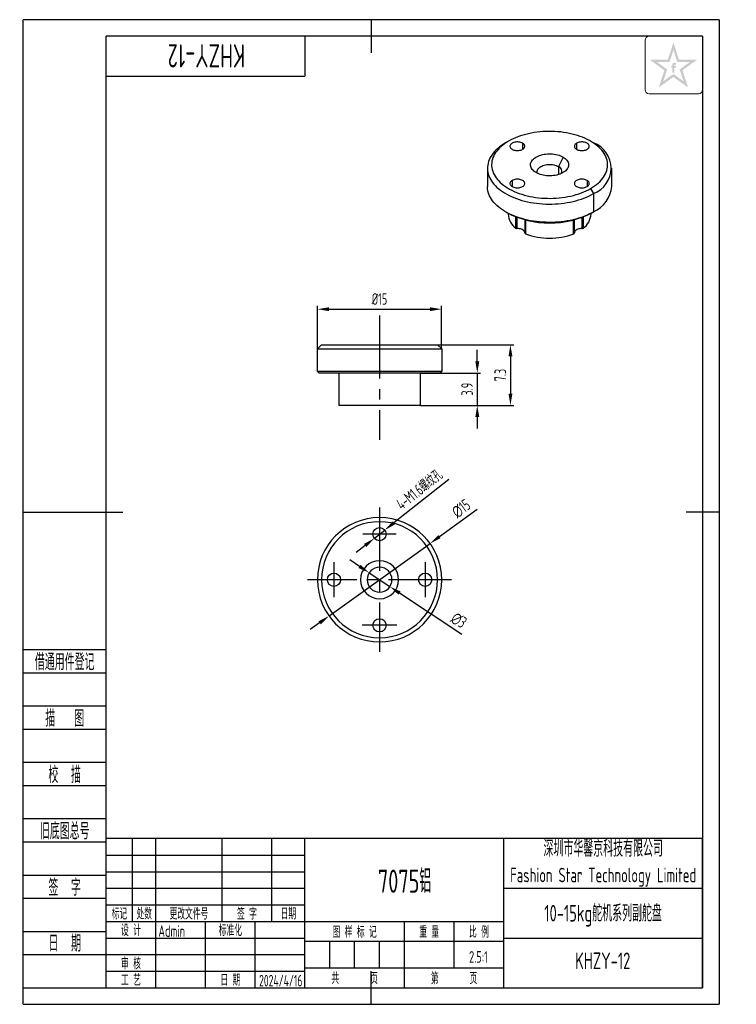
# Model space of a CAD drawing. Header units: millimetres. Extents: x -10 to 76, y -2 to 117.
import ezdxf
from ezdxf.enums import TextEntityAlignment as Align

# ---------------------------------------------------------------- set-up
doc = ezdxf.new("R2010")
doc.units = ezdxf.units.MM
doc.header["$LTSCALE"] = 0.4
doc.linetypes.add('CENTER2', pattern=[28.575, 19.05, -3.175, 3.175, -3.175])
for name, color, linetype in [('1轮廓实线层', 7, 'Continuous'), ('2细线层', 4, 'Continuous'), ('3中心线层', 1, 'CENTER2'), ('6文字层', 3, 'Continuous'), ('7标注层', 4, 'Continuous'), ('图框层', 7, 'Continuous')]:
    doc.layers.add(name, color=color, linetype=linetype)
doc.styles.add('PC_TEXTSTYLE', font='ISOCP.SHX', dxfattribs={"width": 0.707, "bigfont": 'GBCBIG.SHX'})
doc.styles.add('PC_TEXTSTYLE4', font='ISOCP.SHX', dxfattribs={"width": 0.707, "bigfont": 'GBCBIG.SHX'})
doc.dimstyles.new('GB_DIAMETER', dxfattribs={"dimtxt": 3.5, "dimasz": 3.5, "dimexe": 1, "dimexo": 0, "dimgap": 1.5, "dimtad": 1, "dimjust": 4, "dimdsep": 46, "dimtxsty": 'PC_TEXTSTYLE', "dimcen": 0, "dimclrd": 256, "dimclrt": 3, "dimadec": 0, "dimazin": 2, "dimtp": 0.1, "dimtm": 0.1, "dimtfac": 0.71, "dimtdec": 3, "dimtmove": 0, "dimatfit": 2, "dimfxl": 1, "dimtfill": 1, "dimarcsym": 0})
doc.dimstyles.new('GB_LINEAR', dxfattribs={"dimtxt": 3.5, "dimasz": 3.5, "dimexe": 1, "dimexo": 0, "dimgap": 1.5, "dimtad": 1, "dimdsep": 46, "dimtxsty": 'PC_TEXTSTYLE', "dimcen": 0, "dimclrd": 256, "dimclrt": 3, "dimadec": 0, "dimazin": 2, "dimtp": 0.1, "dimtm": 0.1, "dimtfac": 0.71, "dimtdec": 3, "dimtmove": 0, "dimatfit": 3, "dimfxl": 1, "dimtfill": 1, "dimarcsym": 0})

# ---------------------------------------------------------------- blocks, each defined once
blk = doc.blocks.new('ZwmFrameMain_A4^_^无分区图框^_^portrait')
at = {"layer": '1轮廓实线层'}
for p, q in [((80, 292), (80, 282)), ((0, 0), (0, 287)), ((180, 287), (0, 287)), ((180, 287), (180, 0)), ((-25, 143.5), (5, 143.5)), ((185, 143.5), (175, 143.5)), ((80, -5), (80, 5)), ((0, 0), (180, 0))]:
    blk.add_line(p, q, dxfattribs=at)
at = {"layer": '2细线层'}
for p, q in [((-25, -5), (-25, 292)), ((185, 292), (-25, 292)), ((185, 292), (185, -5)), ((-25, -5), (185, -5))]:
    blk.add_line(p, q, dxfattribs=at)
blk = doc.blocks.new('ZwmFrameMain_标题栏1')
at = {"layer": '1轮廓实线层'}
for p, q in [((-180, 0), (-180, 45)), ((0, 45), (-180, 45)), ((-172, 20), (-172, 45)), ((-165, 20), (-165, 45)), ((-145, 20), (-145, 45)), ((-130, 20), (-130, 45)), ((-120, 0), (-120, 45)), ((0, 0), (0, 45)), ((-60, 30), (0, 30)), ((-180, 20), (-60, 20)), ((-165, 0), (-165, 20)), ((-150, 0), (-150, 20)), ((-135, 0), (-135, 20)), ((-60, 15), (0, 15)), ((-180, 0), (0, 0))]:
    blk.add_line(p, q, dxfattribs=at)
at = {"layer": '1轮廓实线层', "color": 7}
for p, q in [((-60, 0), (-60, 45)), ((-180, 25), (-120, 25))]:
    blk.add_line(p, q, dxfattribs=at)
at = {"layer": '2细线层'}
for p, q in [((-180, 40), (-120, 40)), ((-180, 35), (-120, 35)), ((-180, 30), (-120, 30)), ((-90, 0), (-90, 20)), ((-75, 6), (-75, 20)), ((-180, 15), (-120, 15)), ((-120, 14), (-60, 14)), ((-112.5, 6), (-112.5, 14)), ((-105, 6), (-105, 14)), ((-97.5, 6), (-97.5, 14)), ((-180, 10), (-120, 10)), ((-120, 6), (-60, 6)), ((-180, 5), (-120, 5))]:
    blk.add_line(p, q, dxfattribs=at)
at = {"layer": '6文字层', "style": 'PC_TEXTSTYLE', "width": 0.667}
for s, p in [('标记', (-176, 22.5)), ('处数', (-168.5, 22.5)), (' 更改文件号 ', (-155, 22.5)), (' 签 字 ', (-137.5, 22.5)), (' 日期 ', (-125, 22.5)), (' 设 计 ', (-172.5, 17.51)), (' 标准化 ', (-142.5, 17.51)), (' 图 样 标 记 ', (-105, 17)), (' 重 量 ', (-82.5, 17)), (' 比 例 ', (-67.5, 17)), (' 审 核 ', (-172.5, 7.5)), (' 工 艺 ', (-172.5, 2.5)), (' 日 期 ', (-142.5, 2.5)), ('共       页', (-105, 3)), ('第       页', (-75, 3))]:
    blk.add_text(s, height=3.5, dxfattribs=at).set_placement(p, align=Align.MIDDLE)
at = {"layer": '6文字层', "style": 'PC_TEXTSTYLE', "flags": 8}
for tag, height, width, p, p2 in [('企业名称', 5, 3.445461, (-54.29, 34.82), (-5.27, 34.82)), ('产品名称或材料标记', 7, 1.034456, (-113.46, 28.64), (-66.42, 28.64)), ('图样名称', 5, 3.480264, (-54.79, 19.98), (-5.27, 19.98)), ('标准化', 3.5, 1.756036, (-133.83, 15.37), (-120.75, 15.37)), ('审核', 3.5, 2.723972, (-163.99, 5.37), (-150.63, 5.37)), ('重量', 3.5, 2.448074, (-88.46, 7.54), (-76.55, 7.54)), ('比例', 3.5, 2.367734, (-73.35, 7.54), (-61.93, 7.54)), ('图样代号', 5, 3.489916, (-54.79, 5.63), (-5.52, 5.63)), ('工艺', 3.5, 2.851598, (-164.21, 0.37), (-150.89, 0.37)), ('日期', 3.5, 2.733185, (-133.83, 0.37), (-120.75, 0.37)), ('共几页', 3.5, 0.953151, (-108.58, 1.48), (-101.56, 1.48))]:
    blk.add_attdef(tag, text='', height=height, dxfattribs=dict(at, width=width)).set_placement(p, p2, align=Align.FIT)
at = {"layer": '6文字层', "style": 'PC_TEXTSTYLE', "width": 9.901758, "flags": 8}
blk.add_attdef('设计', text='', height=3.5, rotation=359.5768, dxfattribs=at).set_placement((-164.23, 15.37), (-150.37, 15.27), align=Align.FIT)
at = {"layer": '6文字层', "color": 3, "style": 'PC_TEXTSTYLE', "width": 0.96618, "flags": 8}
blk.add_attdef('第几页', text='', height=3.5, dxfattribs=at).set_placement((-78.29, 1.5), (-71.16, 1.5), align=Align.FIT)
at = {"layer": '6文字层', "color": 0, "style": 'PC_TEXTSTYLE', "width": 0.715273, "flags": 8}
blk.add_attdef('图纸张数', text='', height=3.5, dxfattribs=at).set_placement((-2.66, -3.87), (4.46, -3.87), align=Align.FIT)
blk = doc.blocks.new('ZwmFrameMain_图样代号')
at = {"layer": '2细线层', "linetype": 'Continuous'}
for p in [(60, 0), (0, -12)]:
    blk.add_line(p, (60, -12), dxfattribs=at)
at = {"layer": '6文字层', "style": 'PC_TEXTSTYLE', "width": 2.827942}
blk.add_attdef('图样代号', text='', height=7, rotation=180, dxfattribs=at).set_placement((58.24, -2.4), (2.35, -2.4), align=Align.FIT)
blk = doc.blocks.new('ZwmFrameMain_附加栏')
at = {"layer": '2细线层'}
for p, q in [((-25, 102), (0, 102)), ((-25, 95), (0, 95)), ((-25, 85), (0, 85)), ((-25, 78), (0, 78)), ((-25, 68), (0, 68)), ((-25, 61), (0, 61)), ((-25, 51), (0, 51)), ((-25, 44), (0, 44)), ((-25, 34), (0, 34)), ((-25, 27), (0, 27)), ((-25, 17), (0, 17)), ((-25, 10), (0, 10)), ((-25, 0), (0, 0))]:
    blk.add_line(p, q, dxfattribs=at)
at = {"layer": '6文字层', "color": 3, "style": 'PC_TEXTSTYLE'}
for s, width, p in [('借通用件登记', 0.667, (-12.5, 98.5)), ('描   图', 0.6667, (-12.5, 81.5)), ('校  描', 0.667, (-12.5, 64.5)), ('旧底图总号', 0.667, (-12.5, 47.5)), ('签  字', 0.667, (-12.5, 30.5)), ('日  期', 0.667, (-12.49, 13.6))]:
    blk.add_text(s, height=5, dxfattribs=dict(at, width=width)).set_placement(p, align=Align.MIDDLE)
at = {"layer": '6文字层', "style": 'PC_TEXTSTYLE'}
for tag, width, p, p2 in [('借通用件登记', 0.671328, (-23.44, 86.36), (-1.25, 86.36)), ('描图', 2.120922, (-23.44, 69.36), (-1.25, 69.36)), ('校图', 2.149976, (-23.75, 52.06), (-1.25, 52.06)), ('旧底图总号', 0.761452, (-22.84, 35.67), (-1.86, 35.67)), ('签字', 2.026939, (-23.14, 18.37), (-1.56, 18.37)), ('日期', 1.89999, (-22.84, 1.37), (-2.17, 1.37))]:
    blk.add_attdef(tag, text='', height=5, dxfattribs=dict(at, width=width)).set_placement(p, p2, align=Align.FIT)
blk = doc.blocks.new('*D6')
at = {"layer": '7标注层', "color": 0, "lineweight": -2}
for p, q in [((40, 77.57), (49.2, 77.57)), ((37.94, 70.27), (49.2, 70.27))]:
    blk.add_line(p, q, dxfattribs=at)
at = {"layer": '7标注层', "lineweight": -2}
blk.add_line((48.8, 76.17), (48.8, 71.67), dxfattribs=at)
at = {"layer": '7标注层'}
for points in [[(49.04, 76.17), (48.57, 76.17), (48.8, 77.57)], [(48.57, 71.67), (49.04, 71.67), (48.8, 70.27)]]:
    blk.add_solid(points, dxfattribs=at)
at = {"layer": 'Defpoints', "color": 0}
for p in [(40, 77.57), (37.94, 70.27), (48.8, 70.27)]:
    blk.add_point(p, dxfattribs=at)
at = {"layer": '7标注层', "color": 3, "insert": (47.57, 73.92), "char_height": 1.4, "attachment_point": 5, "rotation": 90, "style": 'PC_TEXTSTYLE', "bg_fill": 3, "box_fill_scale": 1.1, "bg_fill_color": 257, "bg_fill_transparency": 0}
blk.add_mtext('7.3', dxfattribs=at)
blk = doc.blocks.new('*D7')
at = {"layer": '7标注层', "color": 0, "lineweight": -2}
for p, q in [((25.5, 77.07), (25.5, 82.27)), ((40.5, 77.07), (40.5, 82.27))]:
    blk.add_line(p, q, dxfattribs=at)
at = {"layer": '7标注层', "lineweight": -2}
blk.add_line((26.9, 81.87), (39.1, 81.87), dxfattribs=at)
at = {"layer": '7标注层'}
for points in [[(26.9, 82.1), (26.9, 81.64), (25.5, 81.87)], [(39.1, 81.64), (39.1, 82.1), (40.5, 81.87)]]:
    blk.add_solid(points, dxfattribs=at)
at = {"layer": 'Defpoints', "color": 0}
for p in [(40.5, 81.87), (25.5, 77.07), (40.5, 77.07)]:
    blk.add_point(p, dxfattribs=at)
at = {"layer": '7标注层', "color": 3, "insert": (33, 83.1), "char_height": 1.4, "attachment_point": 5, "style": 'PC_TEXTSTYLE', "bg_fill": 3, "box_fill_scale": 1.1, "bg_fill_color": 257, "bg_fill_transparency": 0}
blk.add_mtext('%%c15', dxfattribs=at)
blk = doc.blocks.new('*D9')
at = {"layer": '7标注层', "lineweight": -2}
for p, q in [((44.8, 75.57), (44.8, 76.97)), ((44.8, 74.17), (44.8, 70.27)), ((44.8, 68.87), (44.8, 67.47))]:
    blk.add_line(p, q, dxfattribs=at)
at = {"layer": '7标注层', "color": 0, "lineweight": -2}
for p, q in [((37.94, 74.17), (45.2, 74.17)), ((37.94, 70.27), (45.2, 70.27))]:
    blk.add_line(p, q, dxfattribs=at)
at = {"layer": '7标注层'}
for points in [[(44.57, 75.57), (45.04, 75.57), (44.8, 74.17)], [(45.04, 68.87), (44.57, 68.87), (44.8, 70.27)]]:
    blk.add_solid(points, dxfattribs=at)
at = {"layer": 'Defpoints', "color": 0}
for p in [(37.94, 74.17), (37.94, 70.27), (44.8, 70.27)]:
    blk.add_point(p, dxfattribs=at)
at = {"layer": '7标注层', "color": 3, "insert": (43.57, 72.22), "char_height": 1.4, "attachment_point": 5, "rotation": 90, "style": 'PC_TEXTSTYLE', "bg_fill": 3, "box_fill_scale": 1.1, "bg_fill_color": 257, "bg_fill_transparency": 0}
blk.add_mtext('3.9', dxfattribs=at)
blk = doc.blocks.new('*D10')
at = {"layer": '7标注层', "lineweight": -2}
for p, q in [((44.79, 57.69), (40.24, 54.42)), ((26.91, 44.86), (39.1, 53.6)), ((25.77, 44.04), (24.64, 43.22))]:
    blk.add_line(p, q, dxfattribs=at)
at = {"layer": '7标注层'}
for points in [[(40.1, 54.61), (40.37, 54.23), (39.1, 53.6)], [(25.91, 43.85), (25.64, 44.23), (26.91, 44.86)]]:
    blk.add_solid(points, dxfattribs=at)
at = {"layer": 'Defpoints', "color": 0}
for p in [(39.1, 53.6), (26.91, 44.86)]:
    blk.add_point(p, dxfattribs=at)
at = {"layer": '7标注层', "color": 3, "insert": (42.86, 57.82), "char_height": 1.4, "attachment_point": 5, "rotation": 35.6623, "style": 'PC_TEXTSTYLE', "bg_fill": 3, "box_fill_scale": 1.1, "bg_fill_color": 257, "bg_fill_transparency": 0}
blk.add_mtext('∅15', dxfattribs=at)
blk = doc.blocks.new('*D11')
at = {"layer": '7标注层', "lineweight": -2}
for p, q in [((30.59, 50.84), (29.43, 51.61)), ((31.76, 50.06), (34.25, 48.4)), ((42.92, 42.61), (35.42, 47.62))]:
    blk.add_line(p, q, dxfattribs=at)
at = {"layer": '7标注层'}
for points in [[(30.46, 50.64), (30.72, 51.03), (31.76, 50.06)], [(35.55, 47.81), (35.29, 47.42), (34.25, 48.4)]]:
    blk.add_solid(points, dxfattribs=at)
at = {"layer": 'Defpoints', "color": 0}
for p in [(31.76, 50.06), (34.25, 48.4)]:
    blk.add_point(p, dxfattribs=at)
at = {"layer": '7标注层', "color": 3, "insert": (42.57, 44.33), "char_height": 1.4, "attachment_point": 5, "rotation": 326.2847, "style": 'PC_TEXTSTYLE', "bg_fill": 3, "box_fill_scale": 1.1, "bg_fill_color": 257, "bg_fill_transparency": 0}
blk.add_mtext('∅3', dxfattribs=at)
blk = doc.blocks.new('*D16')
at = {"layer": '7标注层', "lineweight": -2}
for p, q in [((41.35, 61.31), (34.73, 56.09)), ((32.38, 54.23), (33.63, 55.22)), ((31.28, 53.37), (30.18, 52.5))]:
    blk.add_line(p, q, dxfattribs=at)
at = {"layer": '7标注层'}
blk.add_solid([(31.42, 53.18), (31.13, 53.55), (32.38, 54.23)], dxfattribs=at)
at = {"layer": 'Defpoints', "color": 0}
for p in [(33.63, 55.22), (32.38, 54.23)]:
    blk.add_point(p, dxfattribs=at)
at = {"layer": '7标注层', "color": 3, "insert": (37.8, 60.14), "char_height": 1.4, "attachment_point": 5, "rotation": 38.2375, "style": 'PC_TEXTSTYLE', "bg_fill": 3, "box_fill_scale": 1.1, "bg_fill_color": 257, "bg_fill_transparency": 0}
blk.add_mtext('4-M1.6螺纹孔', dxfattribs=at)
at = {"layer": '7标注层'}
blk.add_solid([(34.59, 56.27), (34.88, 55.91), (33.63, 55.22)], dxfattribs=at)

msp = doc.modelspace()

# ---------------------------------------------------------------- hatches: boundary and pattern name
at = {"layer": '6文字层', "lineweight": 5}
h = msp.add_hatch(color=2, dxfattribs=at)
edge = h.paths.add_edge_path(flags=0)
edge.add_line((68.586, 111.009), (68.784, 111.009))
edge.add_line((68.784, 111.009), (68.784, 111.222))
edge.add_line((68.784, 111.222), (68.588, 111.222))
edge.add_line((68.588, 111.222), (68.588, 111.327))
edge.add_spline(control_points=[(68.588, 111.327), (68.588, 111.339), (68.588, 111.387), (68.682, 111.372), (68.741, 111.363), (68.775, 111.355), (68.788, 111.351)], knot_values=[0, 0, 0, 0, 1.4943482, 5.8188355, 8.4876202, 10.3632598, 10.3632598, 10.3632598, 10.3632598], degree=3, periodic=0)
edge.add_line((68.788, 111.351), (68.788, 111.569))
edge.add_spline(control_points=[(68.788, 111.569), (68.753, 111.578), (68.666, 111.598), (68.542, 111.609), (68.428, 111.557), (68.37, 111.485), (68.36, 111.43), (68.357, 111.414)], knot_values=[0, 0, 0, 0, 4.9341397, 11.9452686, 16.0265909, 21.3569295, 23.4510995, 23.4510995, 23.4510995, 23.4510995], degree=3, periodic=0)
edge.add_line((68.357, 111.414), (68.357, 111.222))
edge.add_line((68.357, 111.222), (68.214, 111.222))
edge.add_line((68.214, 111.222), (68.214, 111.009))
edge.add_line((68.214, 111.009), (68.359, 111.009))
edge.add_line((68.359, 111.009), (68.359, 110.414))
edge.add_line((68.359, 110.414), (68.586, 110.414))
edge.add_line((68.586, 110.414), (68.586, 111.009))
h.paths.add_polyline_path([(71.314, 111.966), (69.144, 111.966), (68.474, 114.037), (67.804, 111.966), (65.634, 111.966), (67.381, 110.693), (66.711, 108.628), (68.474, 109.89), (70.237, 108.628), (69.567, 110.693)])
h.paths.add_polyline_path([(69.231, 110.798), (69.697, 109.362), (68.474, 110.257), (67.251, 109.362), (67.717, 110.798), (66.49, 111.693), (68.006, 111.693), (68.474, 113.137), (68.942, 111.693), (70.457, 111.693)], flags=16)

# ---------------------------------------------------------------- linework, layer by layer
at = {"color": 7, "linetype": 'Continuous', "lineweight": 25}
for p, q in [((48.579, 102.142), (48.226, 101.938)), ((58.833, 101.938), (58.48, 102.142)), ((46.029, 98.877), (46.029, 96.672)), ((61.029, 96.672), (61.029, 98.877)), ((48.225, 93.611), (48.366, 93.529)), ((48.529, 93.438), (48.529, 93.324)), ((58.529, 93.324), (58.529, 93.438)), ((58.691, 93.529), (58.832, 93.61)), ((50.54, 92.664), (50.54, 91.071)), ((56.518, 91.071), (56.518, 92.664)), ((26.004, 77.57), (25.504, 77.07)), ((26.004, 77.57), (40.004, 77.57)), ((40.004, 77.57), (40.504, 77.07)), ((25.504, 74.37), (25.504, 77.07)), ((25.504, 77.07), (40.504, 77.07)), ((40.504, 77.07), (40.504, 74.37)), ((40.504, 74.37), (25.504, 74.37)), ((25.704, 74.17), (25.504, 74.37)), ((40.304, 74.17), (25.704, 74.17)), ((28.07, 74.17), (28.07, 70.27)), ((37.939, 70.27), (37.939, 74.17)), ((40.304, 74.17), (40.504, 74.37)), ((28.072, 70.27), (28.07, 70.27)), ((32.181, 70.27), (28.072, 70.27)), ((32.358, 70.27), (32.181, 70.27)), ((33.651, 70.27), (32.358, 70.27)), ((33.827, 70.27), (33.651, 70.27)), ((37.936, 70.27), (33.827, 70.27)), ((37.939, 70.27), (37.936, 70.27))]:
    msp.add_line(p, q, dxfattribs=at)
at = {"color": 1, "linetype": 'Continuous', "lineweight": 25}
for p, q in [((50.276, 101.897), (50.276, 101.163)), ((56.782, 101.897), (56.782, 101.163)), ((55.155, 100.224), (54.59, 99.081)), ((54.59, 99.081), (54.59, 98.107)), ((49.004, 97.407), (49.004, 96.672)), ((58.055, 97.407), (58.055, 96.672)), ((58.479, 96.427), (58.832, 95.815)), ((58.832, 95.815), (58.832, 93.61)), ((49.46, 91.647), (49.46, 93.01)), ((49.626, 91.598), (49.626, 92.947)), ((57.432, 92.947), (57.432, 91.598)), ((57.598, 93.01), (57.598, 91.647)), ((50.624, 92.643), (50.624, 90.975)), ((56.434, 90.975), (56.434, 92.643))]:
    msp.add_line(p, q, dxfattribs=at)
at = {"color": 7, "linetype": 'Continuous', "lineweight": 25, "flags": 128}
for points in [[(58.479, 96.427), (58.727, 96.578), (58.961, 96.736), (59.182, 96.901), (59.387, 97.072), (59.576, 97.249), (59.75, 97.432), (59.907, 97.619), (60.047, 97.811), (60.17, 98.006), (60.275, 98.205), (60.362, 98.407), (60.431, 98.612), (60.482, 98.818), (60.515, 99.025), (60.528, 99.233), (60.524, 99.441), (60.501, 99.649), (60.459, 99.855), (60.399, 100.06), (60.321, 100.264), (60.224, 100.464), (60.11, 100.662), (59.979, 100.855), (59.83, 101.045), (59.665, 101.23), (59.483, 101.41), (59.286, 101.584), (59.073, 101.752), (58.846, 101.913), (58.605, 102.068), (58.35, 102.215), (58.082, 102.354), (57.802, 102.486), (57.511, 102.608), (57.21, 102.722), (56.898, 102.827), (56.578, 102.922), (56.249, 103.008), (55.914, 103.084), (55.572, 103.15), (55.224, 103.206), (54.873, 103.251), (54.517, 103.285), (54.159, 103.309), (53.799, 103.323), (53.439, 103.326), (53.079, 103.317), (52.72, 103.299), (52.363, 103.269), (52.009, 103.229), (51.659, 103.179), (51.315, 103.118), (50.976, 103.047), (50.643, 102.967), (50.319, 102.876), (50.003, 102.776), (49.696, 102.666), (49.4, 102.548), (49.114, 102.421), (48.841, 102.286), (48.579, 102.142)], [(48.226, 101.938), (47.968, 101.782), (47.724, 101.618), (47.495, 101.448), (47.28, 101.271), (47.081, 101.088), (46.898, 100.9), (46.732, 100.706), (46.582, 100.508), (46.45, 100.307), (46.335, 100.101), (46.238, 99.893), (46.16, 99.682), (46.099, 99.468), (46.058, 99.254), (46.034, 99.038), (46.03, 98.823), (46.044, 98.607), (46.076, 98.392), (46.127, 98.178), (46.197, 97.966), (46.285, 97.756), (46.39, 97.549), (46.514, 97.345), (46.655, 97.145), (46.813, 96.95), (46.988, 96.759), (47.179, 96.573), (47.385, 96.393), (47.607, 96.219), (47.844, 96.052), (48.095, 95.892), (48.36, 95.74), (48.637, 95.595), (48.926, 95.458), (49.227, 95.33), (49.539, 95.211), (49.86, 95.1), (50.191, 94.999), (50.53, 94.908), (50.876, 94.827), (51.229, 94.755), (51.588, 94.694), (51.951, 94.644), (52.319, 94.604), (52.689, 94.574), (53.062, 94.555), (53.436, 94.547), (53.809, 94.55), (54.183, 94.563), (54.554, 94.588), (54.923, 94.622), (55.289, 94.668), (55.65, 94.724), (56.006, 94.79), (56.356, 94.866), (56.699, 94.953), (57.034, 95.049), (57.36, 95.154), (57.676, 95.269), (57.983, 95.393), (58.278, 95.525), (58.561, 95.666), (58.832, 95.815)], [(48.579, 102.142), (48.331, 101.991), (48.097, 101.833), (47.877, 101.668), (47.671, 101.497), (47.482, 101.32), (47.308, 101.138), (47.151, 100.951), (47.011, 100.759), (46.889, 100.563), (46.783, 100.364), (46.696, 100.162), (46.627, 99.958), (46.576, 99.752), (46.544, 99.545), (46.53, 99.337), (46.534, 99.129), (46.557, 98.921), (46.599, 98.714), (46.659, 98.509), (46.737, 98.306), (46.834, 98.106), (46.948, 97.908), (47.079, 97.714), (47.228, 97.525), (47.393, 97.34), (47.575, 97.16), (47.772, 96.986), (47.985, 96.818), (48.212, 96.656), (48.453, 96.502), (48.708, 96.355), (48.976, 96.215), (49.256, 96.084), (49.547, 95.961), (49.849, 95.847), (50.16, 95.743), (50.48, 95.647), (50.809, 95.561), (51.144, 95.486), (51.486, 95.42), (51.834, 95.364), (52.185, 95.319), (52.541, 95.284), (52.899, 95.26), (53.259, 95.247), (53.619, 95.244), (53.979, 95.252), (54.338, 95.271), (54.695, 95.3), (55.049, 95.34), (55.399, 95.391), (55.744, 95.451), (56.082, 95.522), (56.415, 95.603), (56.739, 95.694), (57.055, 95.794), (57.362, 95.903), (57.658, 96.022), (57.944, 96.149), (58.217, 96.284), (58.479, 96.427)], [(50.276, 101.897), (50.179, 101.946), (50.071, 101.986), (49.954, 102.017), (49.831, 102.038), (49.704, 102.048), (49.576, 102.048), (49.449, 102.038), (49.325, 102.017), (49.209, 101.986), (49.101, 101.946), (49.004, 101.897), (48.919, 101.841), (48.85, 101.779), (48.797, 101.712), (48.76, 101.64), (48.742, 101.567), (48.742, 101.493), (48.76, 101.42), (48.797, 101.348), (48.85, 101.281), (48.919, 101.219), (49.004, 101.163)], [(49.004, 101.163), (49.101, 101.114), (49.209, 101.074), (49.325, 101.043), (49.449, 101.022), (49.576, 101.012), (49.704, 101.012), (49.831, 101.022), (49.954, 101.043), (50.071, 101.074), (50.179, 101.114), (50.276, 101.163), (50.36, 101.219), (50.43, 101.281), (50.483, 101.348), (50.519, 101.42), (50.538, 101.493), (50.538, 101.567), (50.519, 101.64), (50.483, 101.712), (50.43, 101.779), (50.36, 101.841), (50.276, 101.897)], [(56.782, 101.897), (56.698, 101.841), (56.628, 101.779), (56.575, 101.712), (56.539, 101.64), (56.52, 101.567), (56.52, 101.493), (56.539, 101.42), (56.575, 101.348), (56.628, 101.281), (56.698, 101.219), (56.782, 101.163), (56.879, 101.114), (56.987, 101.074), (57.104, 101.043), (57.227, 101.022), (57.354, 101.012), (57.482, 101.012), (57.609, 101.022), (57.733, 101.043), (57.849, 101.074), (57.957, 101.114), (58.055, 101.163)], [(58.055, 101.163), (58.139, 101.219), (58.208, 101.281), (58.261, 101.348), (58.298, 101.42), (58.316, 101.493), (58.316, 101.567), (58.298, 101.64), (58.261, 101.712), (58.208, 101.779), (58.139, 101.841), (58.055, 101.897), (57.957, 101.946), (57.849, 101.986), (57.733, 102.017), (57.609, 102.038), (57.482, 102.048), (57.354, 102.048), (57.227, 102.038), (57.104, 102.017), (56.987, 101.986), (56.879, 101.946), (56.782, 101.897)], [(51.903, 98.346), (51.763, 98.434), (51.638, 98.529), (51.529, 98.63), (51.435, 98.736), (51.358, 98.846), (51.299, 98.96), (51.257, 99.077), (51.234, 99.196), (51.23, 99.315), (51.243, 99.434), (51.276, 99.551), (51.326, 99.667), (51.394, 99.779), (51.48, 99.888), (51.582, 99.991), (51.699, 100.089), (51.831, 100.181), (51.977, 100.265), (52.136, 100.341), (52.305, 100.409), (52.485, 100.468), (52.673, 100.517), (52.868, 100.557), (53.068, 100.586), (53.271, 100.604), (53.477, 100.612), (53.684, 100.61), (53.889, 100.596), (54.091, 100.572), (54.289, 100.538), (54.48, 100.494), (54.664, 100.44), (54.839, 100.376), (55.003, 100.304), (55.155, 100.224)], [(55.155, 100.224), (55.295, 100.136), (55.42, 100.041), (55.529, 99.94), (55.623, 99.834), (55.7, 99.723), (55.759, 99.609), (55.801, 99.493), (55.824, 99.374), (55.828, 99.255), (55.815, 99.136), (55.782, 99.019), (55.732, 98.903), (55.664, 98.791), (55.578, 98.682), (55.476, 98.578), (55.359, 98.48), (55.227, 98.389), (55.081, 98.305), (54.922, 98.228), (54.753, 98.161), (54.573, 98.102), (54.385, 98.053), (54.19, 98.013), (53.99, 97.984), (53.787, 97.965), (53.581, 97.957), (53.374, 97.96), (53.169, 97.973), (52.967, 97.997), (52.769, 98.032), (52.578, 98.076), (52.394, 98.13), (52.219, 98.193), (52.055, 98.266), (51.903, 98.346)], [(52.075, 98.256), (52.067, 98.276), (52.038, 98.371), (52.029, 98.468), (52.038, 98.565), (52.067, 98.661), (52.113, 98.754), (52.178, 98.844), (52.259, 98.929), (52.356, 99.008), (52.468, 99.081), (52.594, 99.145), (52.731, 99.202), (52.878, 99.248), (53.034, 99.286), (53.195, 99.313), (53.361, 99.329), (53.529, 99.334), (53.697, 99.329), (53.863, 99.313), (54.024, 99.286), (54.18, 99.248), (54.327, 99.202), (54.464, 99.145), (54.59, 99.081)], [(50.276, 96.672), (50.36, 96.728), (50.43, 96.791), (50.483, 96.858), (50.519, 96.929), (50.538, 97.003), (50.538, 97.077), (50.519, 97.15), (50.483, 97.221), (50.43, 97.289), (50.36, 97.351), (50.276, 97.407), (50.179, 97.456), (50.071, 97.496), (49.954, 97.527), (49.831, 97.547), (49.704, 97.558), (49.576, 97.558), (49.449, 97.547), (49.325, 97.527), (49.209, 97.496), (49.101, 97.456), (49.004, 97.407)], [(58.055, 97.407), (57.957, 97.456), (57.849, 97.496), (57.733, 97.527), (57.609, 97.547), (57.482, 97.558), (57.354, 97.558), (57.227, 97.547), (57.104, 97.527), (56.987, 97.496), (56.879, 97.456), (56.782, 97.407), (56.698, 97.351), (56.628, 97.289), (56.575, 97.221), (56.539, 97.15), (56.52, 97.077), (56.52, 97.003), (56.539, 96.929), (56.575, 96.858), (56.628, 96.791), (56.698, 96.728), (56.782, 96.672)], [(58.832, 93.61), (58.561, 93.462), (58.278, 93.321), (57.983, 93.188), (57.676, 93.064), (57.36, 92.95), (57.034, 92.844), (56.699, 92.748), (56.356, 92.662), (56.006, 92.585), (55.65, 92.519), (55.289, 92.463), (54.923, 92.418), (54.554, 92.383), (54.183, 92.359), (53.809, 92.345), (53.436, 92.343), (53.062, 92.351), (52.689, 92.369), (52.319, 92.399), (51.951, 92.439), (51.588, 92.49), (51.229, 92.551), (50.876, 92.622), (50.53, 92.704), (50.191, 92.795), (49.86, 92.896), (49.539, 93.006), (49.227, 93.125), (48.926, 93.253), (48.637, 93.39), (48.36, 93.535), (48.095, 93.688), (47.844, 93.848), (47.607, 94.015), (47.385, 94.189), (47.179, 94.368), (46.988, 94.554), (46.813, 94.745), (46.655, 94.941), (46.514, 95.14), (46.39, 95.344), (46.285, 95.551), (46.197, 95.761), (46.127, 95.973), (46.076, 96.187), (46.044, 96.402), (46.03, 96.618), (46.029, 96.672)], [(49.004, 97.407), (48.919, 97.351), (48.85, 97.289), (48.797, 97.221), (48.76, 97.15), (48.742, 97.077), (48.742, 97.003), (48.76, 96.929), (48.797, 96.858), (48.85, 96.791), (48.919, 96.728), (49.004, 96.672), (49.101, 96.624), (49.209, 96.584), (49.325, 96.553), (49.449, 96.532), (49.576, 96.521), (49.704, 96.521), (49.831, 96.532), (49.954, 96.553), (50.071, 96.584), (50.179, 96.624), (50.276, 96.672)], [(56.782, 96.672), (56.879, 96.624), (56.987, 96.584), (57.104, 96.553), (57.227, 96.532), (57.354, 96.521), (57.482, 96.521), (57.609, 96.532), (57.733, 96.553), (57.849, 96.584), (57.957, 96.624), (58.055, 96.672), (58.139, 96.728), (58.208, 96.791), (58.261, 96.858), (58.298, 96.929), (58.316, 97.003), (58.316, 97.077), (58.298, 97.15), (58.261, 97.221), (58.208, 97.289), (58.139, 97.351), (58.055, 97.407)], [(50.54, 91.087), (50.532, 91.146), (50.506, 91.22), (50.461, 91.291), (50.399, 91.358), (50.321, 91.419), (50.228, 91.472), (50.123, 91.517), (50.008, 91.553), (49.885, 91.579), (49.757, 91.594), (49.626, 91.598)], [(57.432, 91.598), (57.302, 91.594), (57.173, 91.579), (57.05, 91.553), (56.935, 91.517), (56.83, 91.472), (56.737, 91.419), (56.659, 91.358), (56.597, 91.291), (56.552, 91.22), (56.526, 91.146), (56.518, 91.087)]]:
    msp.add_lwpolyline(points, dxfattribs=at)
at = {"color": 7, "linetype": 'Continuous', "lineweight": 25}
for centre, radius, start, end in [((57.666, 98.876), 3.276, 290.85006, 69.1338), ((54.357, 98.463), 0.66, 341.70685, 69.34164), ((57.285, 97.039), 3.762, 294.28714, 354.39272), ((53.529, 103.476), 11.207, 242.56837, 297.42625), ((50.74, 93.454), 2.215, 183.37061, 234.68521), ((56.318, 93.454), 2.215, 305.31479, 356.62939), ((49.613, 91.865), 0.267, 234.87457, 272.63163), ((57.445, 91.865), 0.267, 267.36837, 305.12543), ((50.652, 91.085), 0.113, 187.06512, 255.26998), ((53.529, 98.47), 8.038, 248.81003, 291.18997), ((56.406, 91.085), 0.113, 284.73002, 352.93488), ((33.004, 49.228), 7.5, 0, 180), ((33.004, 49.228), 7, 0, 180), ((33.004, 49.228), 2.3, 90, 270), ((33.004, 49.228), 2.3, 270, 90), ((33.004, 49.228), 1.5, 90, 270), ((33.004, 49.228), 1.5, 270, 90), ((33.004, 49.228), 7.5, 180, 0), ((33.004, 49.228), 7, 180, 0)]:
    msp.add_arc(centre, radius, start, end, dxfattribs=at)
at = {"layer": '6文字层', "color": 212, "lineweight": 5}
for p, q in [((65.055, 108.358), (65.055, 114.301)), ((65.553, 114.8), (72, 114.8)), ((72, 114.8), (72, 108.358)), ((71.501, 107.86), (65.553, 107.86))]:
    msp.add_line(p, q, dxfattribs=at)
for centre, start, end in [((65.553, 114.301), 90, 180), ((65.553, 108.358), 180, 270), ((71.501, 108.358), 270, 0)]:
    msp.add_arc(centre, 0.499, start, end, dxfattribs=at)

# ---------------------------------------------------------------- block references
at = {"layer": '图框层', "xscale": 0.4, "yscale": 0.4, "zscale": 0.4}
for name in ['ZwmFrameMain_A4^_^无分区图框^_^portrait', 'ZwmFrameMain_附加栏']:
    msp.add_blockref(name, (0, 0), dxfattribs=at)
at = {"layer": '图框层'}
ref = msp.add_blockref('ZwmFrameMain_图样代号', (0, 114.8), dxfattribs=dict(at, xscale=0.4, yscale=0.4, zscale=0.4))
ref.add_attrib('图样代号', 'KHZY-12', dxfattribs={"layer": '6文字层', "height": 2.8, "rotation": 180, "style": 'PC_TEXTSTYLE', "width": 0.707}).set_placement((12.117, 113.839), align=Align.CENTER)
ref = msp.add_blockref('ZwmFrameMain_标题栏1', (72, 0), dxfattribs=dict(at, xscale=0.4, yscale=0.4, zscale=0.4))
ref.add_attrib('产品名称或材料标记', '7075铝', dxfattribs={"layer": '6文字层', "height": 2.8, "style": 'PC_TEXTSTYLE', "width": 0.707}).set_placement((36.023, 11.454), align=Align.CENTER)
ref.add_attrib('设计', 'Admin', (6.309, 6.149), dxfattribs={"layer": '6文字层', "height": 1.4, "rotation": 359.57685, "style": 'PC_TEXTSTYLE', "width": 0.707})
ref.add_attrib('日期', '2024/4/16', dxfattribs={"layer": '6文字层', "height": 1.4, "style": 'PC_TEXTSTYLE', "width": 0.607728}).set_placement((18.466, 0.149), (23.699, 0.149), align=Align.FIT)
ref.add_attrib('图样名称', '10-15kg舵机系列副舵盘', dxfattribs={"layer": '6文字层', "height": 2, "style": 'PC_TEXTSTYLE', "width": 0.707}).set_placement((59.989, 7.991), align=Align.CENTER)
ref.add_attrib('图样代号', 'KHZY-12', dxfattribs={"layer": '6文字层', "height": 2, "style": 'PC_TEXTSTYLE', "width": 0.707}).set_placement((59.94, 2.252), align=Align.CENTER)
ref.add_attrib('比例', '2.5:1', dxfattribs={"layer": '6文字层', "height": 1.4, "style": 'PC_TEXTSTYLE', "width": 0.707}).set_placement((44.943, 3.017), align=Align.CENTER)

# ---------------------------------------------------------------- texts
at = {"layer": '6文字层', "insert": (60, 15), "char_height": 1.75, "width": 24, "attachment_point": 5, "style": 'PC_TEXTSTYLE4'}
msp.add_mtext('{\\H1.142857x;深圳市华馨京科技有限公司}\\P\\pxsm1,qc;Fashion Star Technology Limited', dxfattribs=at)

# ---------------------------------------------------------------- next in the draw order: dimensions: what is measured, and where the dimension line sits
at = {"layer": '7标注层'}
dim = msp.add_linear_dim(base=(48.804, 70.27), p1=(40.004, 77.57), p2=(37.939, 70.27), angle=90, dimstyle='GB_LINEAR', override={"dimscale": 0.4, "dimgap": 1.5, "dimtad": 1, "dimjust": 0, "dimdec": 2, "dimlfac": 1, "dimse1": 0, "dimse2": 0, "dimsd1": 0, "dimsd2": 0, "dimclrd": 256, "dimclre": 0, "dimtofl": 1, "dimtvp": 0.1}, dxfattribs=at)
dim.commit()
dim.dimension.update_dxf_attribs({"geometry": '*D6', "text_midpoint": (47.574, 73.92)})
dim = msp.add_diameter_dim_2p(p1=(26.911, 44.855), p2=(39.098, 53.6), dimstyle='GB_DIAMETER', override={"dimscale": 0.4, "dimgap": 1.5, "dimtad": 1, "dimjust": 4, "dimtih": 0, "dimtoh": 0, "dimdec": 2, "dimlfac": 1, "dimse1": 0, "dimse2": 0, "dimsd1": 0, "dimsd2": 0, "dimtix": 0, "dimtofl": 1, "dimatfit": 0, "dimtvp": 0.1}, dxfattribs=at)
dim.commit()
dim.dimension.update_dxf_attribs({"geometry": '*D10', "text_midpoint": (43.579, 56.816), "dimtype": 163})

# ---------------------------------------------------------------- next in the draw order: linework, layer by layer
for centre in [(33.004, 54.728), (27.504, 49.228)]:
    msp.add_circle(centre, 0.8)
at = {"layer": '3中心线层'}
for p, q in [((33.004, 56.728), (33.004, 52.728)), ((35.004, 54.728), (31.004, 54.728)), ((27.504, 51.328), (27.504, 47.128))]:
    msp.add_line(p, q, dxfattribs=at)

# ---------------------------------------------------------------- next in the draw order: dimensions: what is measured, and where the dimension line sits
at = {"layer": '7标注层'}
dim = msp.add_linear_dim(base=(40.504, 81.87), p1=(25.504, 77.07), p2=(40.504, 77.07), text='%%c<>', dimstyle='GB_LINEAR', override={"dimscale": 0.4, "dimgap": 1.5, "dimtad": 1, "dimjust": 0, "dimdec": 2, "dimlfac": 1, "dimpost": '<>', "dimse1": 0, "dimse2": 0, "dimsd1": 0, "dimsd2": 0, "dimclrd": 256, "dimclre": 0, "dimtofl": 1, "dimtvp": 0.1}, dxfattribs=at)
dim.commit()
dim.dimension.update_dxf_attribs({"geometry": '*D7', "text_midpoint": (33.004, 83.1)})
dim = msp.add_diameter_dim_2p(p1=(31.756, 50.06), p2=(34.252, 48.395), dimstyle='GB_DIAMETER', override={"dimscale": 0.4, "dimgap": 1.5, "dimtad": 1, "dimjust": 4, "dimtih": 0, "dimtoh": 0, "dimdec": 2, "dimlfac": 1, "dimse1": 0, "dimse2": 0, "dimsd1": 0, "dimsd2": 0, "dimtix": 0, "dimtofl": 1, "dimatfit": 0, "dimtvp": 0.1}, dxfattribs=at)
dim.commit()
dim.dimension.update_dxf_attribs({"geometry": '*D11', "text_midpoint": (41.883, 43.303), "dimtype": 163})

# ---------------------------------------------------------------- next in the draw order: linework, layer by layer
for centre in [(38.504, 49.228), (33.004, 43.728)]:
    msp.add_circle(centre, 0.8)
at = {"layer": '3中心线层'}
for p, q in [((33.004, 81.118), (33.004, 66.098)), ((33.004, 57.928), (33.004, 40.528)), ((38.504, 51.328), (38.504, 47.128)), ((41.704, 49.228), (24.304, 49.228)), ((29.604, 49.228), (25.404, 49.228)), ((40.604, 49.228), (36.404, 49.228)), ((33.004, 45.828), (33.004, 41.628)), ((35.104, 43.728), (30.904, 43.728))]:
    msp.add_line(p, q, dxfattribs=at)

# ---------------------------------------------------------------- next in the draw order: dimensions: what is measured, and where the dimension line sits
at = {"layer": '7标注层'}
dim = msp.add_linear_dim(base=(44.804, 70.27), p1=(37.939, 74.17), p2=(37.939, 70.27), angle=90, dimstyle='GB_LINEAR', override={"dimscale": 0.4, "dimgap": 1.5, "dimtad": 1, "dimjust": 0, "dimdec": 2, "dimlfac": 1, "dimse1": 0, "dimse2": 0, "dimsd1": 0, "dimsd2": 0, "dimclrd": 256, "dimclre": 0, "dimtofl": 1, "dimtvp": 0.1}, dxfattribs=at)
dim.commit()
dim.dimension.update_dxf_attribs({"geometry": '*D9', "text_midpoint": (43.574, 72.22)})

# ---------------------------------------------------------------- next in the draw order: dimensions: what is measured, and where the dimension line sits
dim = msp.add_diameter_dim_2p(p1=(32.376, 54.233), p2=(33.633, 55.223), text='4-M<>螺纹孔', dimstyle='GB_DIAMETER', override={"dimscale": 0.4, "dimgap": 1.5, "dimtad": 1, "dimjust": 4, "dimtih": 0, "dimtoh": 0, "dimdec": 2, "dimlfac": 1, "dimpost": '<>', "dimcen": 0, "dimse1": 0, "dimse2": 0, "dimsd1": 0, "dimsd2": 0, "dimtix": 0, "dimtofl": 1, "dimatfit": 0, "dimtvp": 0.1}, dxfattribs=at)
dim.commit()
dim.dimension.update_dxf_attribs({"geometry": '*D16', "text_midpoint": (38.457, 59.025), "dimtype": 163})

doc.saveas('drawing.dxf')
